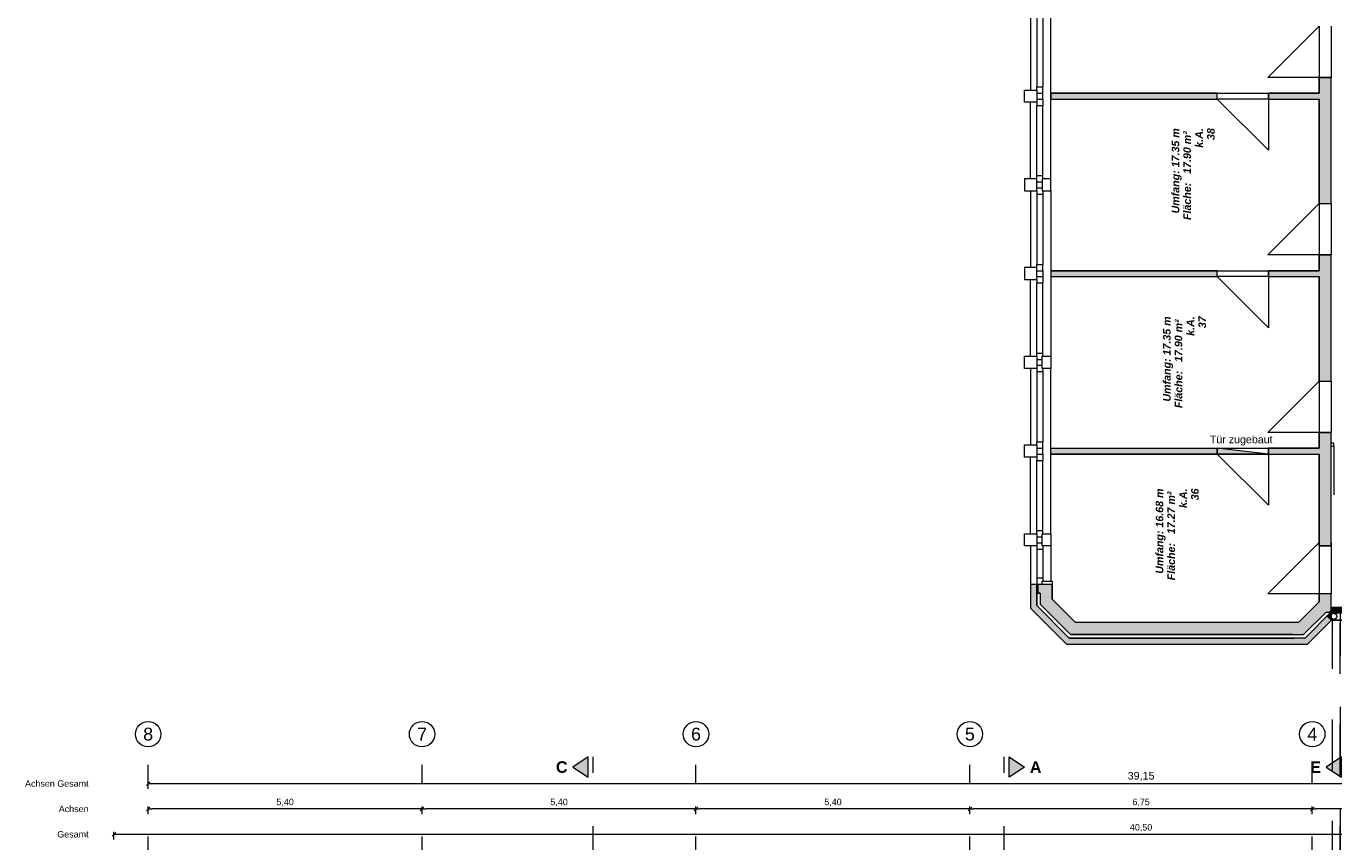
# Model space of a CAD drawing. Header units: metres. Extents: x -111 to 152, y -132 to 99.
# Tile 149 of 256: x -42 to -16, y 3 to 19. Entities that reach past the tile are written whole.
import ezdxf

# ---------------------------------------------------------------- set-up
doc = ezdxf.new("R2010")
doc.units = ezdxf.units.M
doc.header["$PDMODE"] = 1
doc.header["$PDSIZE"] = -2
for name, pattern in [('Achsen 01', [5.291531, 3.175, -1.058062, 0.352704, -0.705764]), ('gestrichelt - 01', [2, 1, -1]), ('gestrichelt - 02', [4, 2, -2])]:
    doc.linetypes.add(name, pattern=pattern)
doc.layers.get('0').update_dxf_attribs({"lineweight": 25})
for name, color, linetype, lineweight in [('017_Stahlbauarbeiten-330 Stütze', 7, 'Continuous', 9), ('_EG (2D)', 7, 'Continuous', 9), ('_EG - B (3D)', 7, 'Continuous', 9), ('_GRU (2D)', 7, 'Continuous', 9), ('AV1-Schnitt Achsen', 7, 'Achsen 01', 18), ('Bemaßung-Bemaßung', 7, 'Continuous', 9), ('COE_Bestand-allg.', 7, 'Continuous', 9), ('Keine', 7, 'Continuous', 9)]:
    doc.layers.add(name, color=color, linetype=linetype, lineweight=lineweight)
for name, color, linetype, lineweight, true_color in [('017_Stahlbauarbeiten-350 Träger Ansicht', 7, 'gestrichelt - 01', 9, 0xd9d9d9), ('032_Metallarbeiten-Fenster', 7, 'Continuous', 13, 0x444444), ('AV1-Achsen', 1, 'Achsen 01', 18, 0xff0000)]:
    doc.layers.add(name, color=color, linetype=linetype, lineweight=lineweight, true_color=true_color)
doc.layers.get('0').freeze()
doc.styles.add('Arial', font='arial.ttf')
doc.styles.add('Arial (bold italic)', font='arialbi.ttf')
doc.styles.add('Arial (bold)', font='arialbd.ttf')
doc.dimstyles.new('COE 50', dxfattribs={"dimtxt": 126.090495, "dimasz": 0.001414, "dimexe": 0.001, "dimexo": 0.01, "dimgap": 0.001, "dimtad": 1, "dimdec": 3, "dimtxsty": 'Arial', "dimblk": 'VW_SLASH-3', "dimblk1": 'VW_SLASH-3', "dimblk2": 'VW_SLASH-3', "dimcen": 0, "dimadec": 3, "dimazin": 0, "dimtfac": 0.8, "dimtdec": 3, "dimtix": 1, "dimtmove": 0, "dimatfit": 0, "dimldrblk": 'VW_SLASH-2', "dimfxl": 0.002, "dimfxlon": 1, "dimfrac": 2, "dimtolj": 1, "dimarcsym": 0})

# ---------------------------------------------------------------- blocks, each defined once
blk = doc.blocks.new('Group-11')
at = {"layer": 'COE_Bestand-allg.', "linetype": 'Continuous', "lineweight": 0, "transparency": 33554687}
for points in [[(-15.825, 15.612), (-15.825, 18.103), (-16.065, 18.103), (-16.065, 17.79), (-17.065, 17.79), (-17.065, 17.675), (-16.065, 17.675), (-16.065, 15.612)], [(-21.353, 17.79), (-21.353, 17.675), (-18.075, 17.675), (-18.075, 17.79)], [(-15.825, 12.112), (-15.825, 14.602), (-16.065, 14.602), (-16.065, 14.29), (-17.065, 14.29), (-17.065, 14.175), (-16.065, 14.175), (-16.065, 12.112)], [(-21.353, 14.175), (-18.075, 14.175), (-18.075, 14.29), (-21.353, 14.29)], [(-15.825, 8.863), (-15.825, 11.102), (-16.065, 11.102), (-16.065, 10.79), (-17.065, 10.79), (-17.065, 10.675), (-16.065, 10.675), (-16.065, 8.863)], [(-21.353, 10.79), (-18.075, 10.79), (-18.075, 10.675), (-21.353, 10.675)], [(-17.065, 10.675), (-18.075, 10.79), (-18.075, 10.675), (-17.065, 10.675), (-17.065, 10.79)], [(-16.293, 6.925), (-15.825, 7.393), (-15.825, 7.563), (-16.343, 7.045), (-20.993, 7.045), (-21.633, 7.685), (-21.633, 8.103), (-21.753, 8.103), (-21.753, 7.635), (-21.043, 6.925)], [(-16.371, 7.113), (-15.928, 7.555), (-15.861, 7.555), (-15.825, 7.591), (-15.825, 7.92), (-16.065, 7.92), (-16.065, 7.757), (-16.47, 7.353), (-20.865, 7.353), (-21.325, 7.812), (-21.325, 8.103), (-21.613, 8.103), (-21.613, 7.928), (-21.565, 7.928), (-21.565, 7.713), (-20.965, 7.113)]]:
    blk.add_hatch(color=252, dxfattribs=at).paths.add_polyline_path(points)
at = {"layer": 'COE_Bestand-allg.', "color": 7, "linetype": 'Continuous', "lineweight": 9, "transparency": 33554687}
for p, q in [((-21.753, 19.363), (-21.753, 17.853)), ((-21.353, 16.103), (-21.353, 19.363)), ((-21.633, 19.3), (-21.633, 17.915)), ((-21.513, 19.3), (-21.513, 17.915)), ((-17.075, 18.103), (-16.065, 19.113)), ((-16.065, 18.103), (-17.075, 18.103)), ((-16.065, 17.79), (-16.065, 18.103)), ((-16.065, 18.103), (-15.825, 18.103)), ((-15.825, 15.612), (-15.825, 18.103)), ((-21.633, 17.853), (-21.633, 17.915)), ((-21.633, 17.915), (-21.513, 17.915)), ((-21.633, 17.79), (-21.513, 17.79)), ((-21.513, 17.79), (-21.513, 17.915)), ((-21.513, 17.675), (-21.513, 17.79)), ((-21.353, 17.79), (-18.075, 17.79)), ((-18.075, 17.675), (-18.075, 17.79)), ((-17.065, 17.79), (-16.065, 17.79)), ((-17.065, 17.675), (-17.065, 17.79)), ((-21.753, 16.103), (-21.753, 17.613)), ((-21.633, 17.675), (-21.513, 17.675)), ((-21.633, 17.613), (-21.633, 17.55)), ((-21.633, 16.165), (-21.633, 17.55)), ((-21.633, 17.55), (-21.513, 17.55)), ((-21.513, 17.675), (-21.513, 17.55)), ((-21.513, 16.165), (-21.513, 17.55)), ((-21.353, 17.675), (-18.075, 17.675)), ((-17.065, 16.665), (-18.075, 17.675)), ((-17.065, 17.675), (-16.065, 17.675)), ((-17.065, 17.675), (-17.065, 16.665)), ((-16.065, 15.612), (-16.065, 17.675)), ((-21.633, 16.103), (-21.633, 16.165)), ((-21.633, 16.165), (-21.513, 16.165)), ((-21.633, 16.04), (-21.525, 16.04)), ((-21.513, 16.103), (-21.513, 16.165)), ((-21.753, 15.863), (-21.753, 14.353)), ((-21.633, 15.925), (-21.525, 15.925)), ((-21.633, 15.863), (-21.633, 15.8)), ((-21.633, 15.8), (-21.633, 14.415)), ((-21.633, 15.8), (-21.513, 15.8)), ((-21.513, 15.863), (-21.513, 15.8)), ((-21.513, 15.8), (-21.513, 14.415)), ((-21.353, 15.863), (-21.353, 12.603)), ((-17.075, 14.602), (-16.065, 15.612)), ((-16.065, 15.612), (-15.825, 15.612)), ((-16.065, 14.602), (-17.075, 14.602)), ((-16.065, 14.29), (-16.065, 14.602)), ((-16.065, 14.602), (-15.825, 14.602)), ((-15.825, 12.112), (-15.825, 14.602)), ((-21.633, 14.353), (-21.633, 14.415)), ((-21.633, 14.415), (-21.513, 14.415)), ((-21.633, 14.29), (-21.513, 14.29)), ((-21.513, 14.29), (-21.513, 14.415)), ((-21.513, 14.29), (-21.513, 14.175)), ((-21.353, 14.29), (-18.075, 14.29)), ((-18.075, 14.175), (-18.075, 14.29)), ((-17.065, 14.29), (-16.065, 14.29)), ((-17.065, 14.175), (-17.065, 14.29)), ((-21.753, 12.603), (-21.753, 14.113)), ((-21.633, 14.175), (-21.513, 14.175)), ((-21.633, 14.113), (-21.633, 14.05)), ((-21.633, 12.665), (-21.633, 14.05)), ((-21.633, 14.05), (-21.513, 14.05)), ((-21.513, 14.175), (-21.513, 14.05)), ((-21.513, 12.665), (-21.513, 14.05)), ((-21.353, 14.175), (-18.075, 14.175)), ((-17.065, 13.165), (-18.075, 14.175)), ((-17.065, 14.175), (-16.065, 14.175)), ((-17.065, 14.175), (-17.065, 13.165)), ((-16.065, 12.112), (-16.065, 14.175)), ((-21.633, 12.603), (-21.633, 12.665)), ((-21.633, 12.665), (-21.513, 12.665)), ((-21.513, 12.603), (-21.513, 12.665)), ((-21.633, 12.54), (-21.525, 12.54)), ((-21.633, 12.425), (-21.525, 12.425)), ((-21.753, 12.363), (-21.753, 10.853)), ((-21.633, 12.363), (-21.633, 12.3)), ((-21.633, 12.3), (-21.633, 10.915)), ((-21.633, 12.3), (-21.513, 12.3)), ((-21.513, 12.363), (-21.513, 12.3)), ((-21.513, 12.3), (-21.513, 10.915)), ((-21.353, 9.103), (-21.353, 12.363)), ((-17.075, 11.102), (-16.065, 12.112)), ((-16.065, 12.112), (-15.825, 12.112)), ((-16.065, 11.102), (-17.075, 11.102)), ((-16.065, 10.79), (-16.065, 11.102)), ((-16.065, 11.102), (-15.825, 11.102)), ((-15.825, 8.863), (-15.825, 11.102)), ((-21.633, 10.853), (-21.633, 10.915)), ((-21.633, 10.915), (-21.513, 10.915)), ((-21.513, 10.79), (-21.513, 10.915)), ((-15.775, 10.888), (-15.825, 10.888)), ((-15.775, 10.823), (-15.775, 10.888)), ((-21.753, 9.103), (-21.753, 10.613)), ((-21.633, 10.79), (-21.513, 10.79)), ((-21.633, 10.675), (-21.513, 10.675)), ((-21.633, 10.613), (-21.633, 10.55)), ((-21.513, 10.675), (-21.513, 10.79)), ((-21.513, 10.675), (-21.513, 10.55)), ((-21.353, 10.79), (-18.075, 10.79)), ((-21.353, 10.675), (-18.075, 10.675)), ((-18.075, 10.675), (-18.075, 10.79)), ((-18.075, 10.79), (-17.065, 10.79)), ((-17.065, 10.675), (-18.075, 10.675)), ((-17.065, 9.665), (-18.075, 10.675)), ((-17.065, 10.79), (-16.065, 10.79)), ((-17.065, 10.675), (-17.065, 10.79)), ((-17.065, 10.675), (-16.065, 10.675)), ((-17.065, 10.675), (-17.065, 9.665)), ((-16.065, 8.863), (-16.065, 10.675)), ((-15.775, 10.823), (-15.825, 10.823)), ((-15.775, 10.823), (-15.775, 9.868)), ((-21.633, 9.165), (-21.633, 10.55)), ((-21.633, 10.55), (-21.513, 10.55)), ((-21.513, 9.165), (-21.513, 10.55)), ((-21.633, 9.103), (-21.633, 9.165)), ((-21.633, 9.165), (-21.513, 9.165)), ((-21.633, 9.04), (-21.525, 9.04)), ((-21.513, 9.103), (-21.513, 9.165)), ((-21.753, 8.863), (-21.753, 8.103)), ((-21.633, 8.925), (-21.525, 8.925)), ((-21.633, 8.863), (-21.633, 8.8)), ((-21.633, 8.8), (-21.633, 8.228)), ((-21.633, 8.8), (-21.513, 8.8)), ((-21.513, 8.863), (-21.513, 8.8)), ((-21.513, 8.8), (-21.513, 8.228)), ((-21.353, 8.863), (-21.353, 8.165)), ((-17.075, 7.92), (-16.065, 8.93)), ((-15.825, 8.863), (-16.065, 8.863)), ((-21.753, 8.103), (-21.753, 7.635)), ((-21.633, 8.103), (-21.753, 8.103)), ((-21.633, 8.228), (-21.633, 8.103)), ((-21.513, 8.228), (-21.633, 8.228)), ((-21.633, 8.103), (-21.633, 7.685)), ((-21.325, 8.103), (-21.613, 8.103)), ((-21.613, 8.103), (-21.613, 7.928)), ((-21.513, 8.228), (-21.513, 8.165)), ((-21.325, 8.103), (-21.325, 7.812)), ((-21.565, 7.928), (-21.613, 7.928)), ((-21.565, 7.928), (-21.565, 7.713)), ((-21.325, 7.812), (-20.865, 7.353)), ((-16.065, 7.92), (-17.075, 7.92)), ((-16.47, 7.353), (-16.065, 7.757)), ((-15.825, 7.92), (-16.065, 7.92)), ((-16.065, 7.757), (-16.065, 7.92)), ((-15.825, 7.591), (-15.825, 7.92)), ((-21.753, 7.635), (-21.043, 6.925)), ((-21.633, 7.685), (-20.993, 7.045)), ((-21.565, 7.713), (-20.965, 7.113)), ((-16.371, 7.113), (-15.928, 7.555)), ((-16.682, 7.353), (-20.865, 7.353)), ((-20.993, 7.045), (-16.555, 7.045)), ((-16.583, 7.113), (-20.965, 7.113)), ((-21.043, 6.925), (-16.505, 6.925))]:
    blk.add_line(p, q, dxfattribs=at)
at = {"layer": 'COE_Bestand-allg.', "color": 7, "linetype": 'gestrichelt - 02', "lineweight": 9, "transparency": 33554687}
for p, q in [((-16.065, 19.113), (-16.065, 18.103)), ((-15.825, 19.113), (-15.825, 18.103)), ((-18.075, 17.79), (-17.065, 17.79)), ((-17.065, 17.675), (-18.075, 17.675)), ((-16.065, 15.612), (-16.065, 14.602)), ((-15.825, 15.612), (-15.825, 14.602)), ((-18.075, 14.29), (-17.065, 14.29)), ((-17.065, 14.175), (-18.075, 14.175)), ((-16.065, 12.112), (-16.065, 11.102)), ((-15.825, 12.112), (-15.825, 11.102)), ((-16.065, 8.93), (-16.065, 7.92)), ((-15.825, 8.93), (-15.825, 7.92))]:
    blk.add_line(p, q, dxfattribs=at)
at = {"layer": 'COE_Bestand-allg.', "color": 7, "linetype": 'gestrichelt - 02', "lineweight": 35, "transparency": 33554687}
blk.add_line((-15.861, 7.555), (-13.675, 7.555), dxfattribs=at)
at = {"layer": 'COE_Bestand-allg.', "color": 7, "linetype": 'Continuous', "lineweight": 9, "transparency": 33554687, "flags": 128}
for points in [[(-15.825, 15.612), (-15.825, 18.103), (-16.065, 18.103), (-16.065, 17.79), (-17.065, 17.79), (-17.065, 17.675), (-16.065, 17.675), (-16.065, 15.612)], [(-21.633, 17.853), (-21.633, 17.613), (-21.873, 17.613), (-21.873, 17.853)], [(-21.353, 17.79), (-21.353, 17.675), (-18.075, 17.675), (-18.075, 17.79)], [(-21.633, 15.863), (-21.633, 16.103), (-21.873, 16.103), (-21.873, 15.863)], [(-21.353, 15.863), (-21.353, 16.103), (-21.525, 16.103), (-21.525, 15.863)], [(-15.825, 12.112), (-15.825, 14.602), (-16.065, 14.602), (-16.065, 14.29), (-17.065, 14.29), (-17.065, 14.175), (-16.065, 14.175), (-16.065, 12.112)], [(-21.633, 14.113), (-21.633, 14.353), (-21.873, 14.353), (-21.873, 14.113)], [(-21.353, 14.175), (-18.075, 14.175), (-18.075, 14.29), (-21.353, 14.29)], [(-21.633, 12.603), (-21.633, 12.363), (-21.873, 12.363), (-21.873, 12.603)], [(-21.353, 12.603), (-21.353, 12.363), (-21.525, 12.363), (-21.525, 12.603)], [(-15.825, 8.863), (-15.825, 11.102), (-16.065, 11.102), (-16.065, 10.79), (-17.065, 10.79), (-17.065, 10.675), (-16.065, 10.675), (-16.065, 8.863)], [(-21.633, 10.853), (-21.633, 10.613), (-21.873, 10.613), (-21.873, 10.853)], [(-21.353, 10.79), (-18.075, 10.79), (-18.075, 10.675), (-21.353, 10.675)], [(-17.065, 10.675), (-18.075, 10.79), (-18.075, 10.675), (-17.065, 10.675), (-17.065, 10.79)], [(-21.633, 9.103), (-21.633, 8.863), (-21.873, 8.863), (-21.873, 9.103)], [(-21.353, 9.103), (-21.353, 8.863), (-21.525, 8.863), (-21.525, 9.103)], [(-16.293, 6.925), (-15.825, 7.393), (-15.825, 7.563), (-16.343, 7.045), (-20.993, 7.045), (-21.633, 7.685), (-21.633, 8.103), (-21.753, 8.103), (-21.753, 7.635), (-21.043, 6.925)], [(-16.371, 7.113), (-15.928, 7.555), (-15.861, 7.555), (-15.825, 7.591), (-15.825, 7.92), (-16.065, 7.92), (-16.065, 7.757), (-16.47, 7.353), (-20.865, 7.353), (-21.325, 7.812), (-21.325, 8.103), (-21.613, 8.103), (-21.613, 7.928), (-21.565, 7.928), (-21.565, 7.713), (-20.965, 7.113)]]:
    blk.add_lwpolyline(points, close=True, dxfattribs=at)
for points in [[(-21.353, 15.863), (-21.353, 12.603)], [(-21.353, 9.103), (-21.353, 12.363)], [(-21.525, 8.103), (-21.525, 8.165), (-21.325, 8.165), (-21.325, 8.103)]]:
    blk.add_lwpolyline(points, dxfattribs=at)
at = {"layer": 'COE_Bestand-allg.', "color": 7, "transparency": 33554687, "attachment_point": 1, "rotation": 90, "line_spacing_factor": 0.25, "style": 'Arial (bold italic)'}
for s, insert, char_height in [('k.A.', (-18.508, 16.715), 0.1503), ('38', (-18.274, 16.867), 0.1503), ('Umfang: 17.35 m', (-18.972, 15.419), 0.15027), ('Fläche:   17.90 m² ', (-18.743, 15.29), 0.15027), ('Umfang: 17.35 m', (-19.142, 11.709), 0.15027), ('Fläche:   17.90 m² ', (-18.913, 11.58), 0.15027), ('k.A.', (-18.678, 13.005), 0.1503), ('37', (-18.444, 13.157), 0.1503), ('Umfang: 16.68 m', (-19.287, 8.314), 0.15027), ('Fläche:   17.27 m² ', (-19.058, 8.185), 0.15027), ('k.A.', (-18.823, 9.61), 0.1503), ('36', (-18.589, 9.762), 0.1503)]:
    blk.add_mtext(s, dxfattribs=dict(at, insert=insert, char_height=char_height))
at = {"layer": 'COE_Bestand-allg.', "color": 7, "transparency": 33554687, "insert": (-18.22, 11.038), "char_height": 0.15027, "attachment_point": 1, "line_spacing_factor": 0.25, "style": 'Arial'}
blk.add_mtext('Tür zugebaut', dxfattribs=at)
blk = doc.blocks.new('EG - B (3D)')
at = {"layer": 'COE_Bestand-allg.', "color": 7, "transparency": 33554687}
blk.add_blockref('Group-11', (0, 0), dxfattribs=at)
blk = doc.blocks.new('Group-115')
at = {"layer": '017_Stahlbauarbeiten-350 Träger Ansicht'}
for p, q in [((-15.525, 0.325), (-14.175, 2.025)), ((-14.175, 0.325), (-15.525, 2.025))]:
    blk.add_line(p, q, dxfattribs=at)
blk = doc.blocks.new('Group-116')
at = {"layer": '017_Stahlbauarbeiten-350 Träger Ansicht'}
for p, q in [((-15.525, 2.025), (-14.175, 3.84)), ((-14.175, 2.025), (-15.525, 3.84))]:
    blk.add_line(p, q, dxfattribs=at)
blk = doc.blocks.new('Group-117')
at = {"layer": '017_Stahlbauarbeiten-350 Träger Ansicht'}
for p, q in [((-15.525, 3.84), (-14.175, 5.655)), ((-14.175, 3.84), (-15.525, 5.655))]:
    blk.add_line(p, q, dxfattribs=at)
blk = doc.blocks.new('Group-118')
at = {"layer": '017_Stahlbauarbeiten-350 Träger Ansicht'}
for p, q in [((-15.525, 5.655), (-14.175, 7.47)), ((-14.175, 5.655), (-15.525, 7.47))]:
    blk.add_line(p, q, dxfattribs=at)
blk = doc.blocks.new('Group-119')
at = {"layer": '017_Stahlbauarbeiten-350 Träger Ansicht', "flags": 128}
for points in [[(-15.8, 7.54), (-15.65, 7.54), (-15.65, 0.14), (-15.8, 0.14)], [(-15.65, 7.54), (-15.45, 7.54), (-15.45, 0.14), (-15.65, 0.14)], [(-15.45, 7.38), (-15.45, 7.54), (-14.25, 7.54), (-14.25, 7.38)], [(-14.25, 7.54), (-14.05, 7.54), (-14.05, 0.14), (-14.25, 0.14)], [(-14.05, 7.54), (-13.9, 7.54), (-13.9, 0.14), (-14.05, 0.14)], [(-15.45, 5.57), (-15.45, 5.74), (-14.25, 5.74), (-14.25, 5.57)], [(-15.45, 3.755), (-15.45, 3.925), (-14.25, 3.925), (-14.25, 3.755)], [(-15.45, 1.94), (-15.45, 2.11), (-14.25, 2.11), (-14.25, 1.94)], [(-15.45, 0.237), (-15.45, 0.407), (-14.25, 0.407), (-14.25, 0.237)]]:
    blk.add_lwpolyline(points, close=True, dxfattribs=at)
at = {"layer": 'Bemaßung-Bemaßung', "color": 7}
for name in ['Group-118', 'Group-117', 'Group-116', 'Group-115']:
    blk.add_blockref(name, (0, 0), dxfattribs=at)
blk = doc.blocks.new('VW_SLASH-3')
at = {"color": 0, "linetype": 'ByBlock', "lineweight": -2, "transparency": 16777216}
blk.add_line((0, 0), (-1, 0), dxfattribs=at)
at = {"color": 0, "linetype": 'Continuous', "lineweight": 15, "transparency": 16777216, "flags": 128}
blk.add_lwpolyline([(0.5, 0.5), (-0.5, -0.5)], dxfattribs=at)
blk = doc.blocks.new('*D335')
at = {"layer": 'Bemaßung-Bemaßung', "color": 0, "lineweight": -2}
for p, q in [((-39.15, 3.575), (-39.15, 3.725)), ((-33.821, 3.675), (-39.079, 3.675)), ((-33.75, 3.575), (-33.75, 3.725))]:
    blk.add_line(p, q, dxfattribs=at)
at = {"layer": 'Defpoints', "color": 0}
for p in [(-39.15, 3.675), (-39.15, 0), (-33.75, 0)]:
    blk.add_point(p, dxfattribs=at)
at = {"layer": 'Bemaßung-Bemaßung', "color": 0, "lineweight": -2, "xscale": 0.070693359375, "yscale": 0.070693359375, "zscale": 0.070693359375, "rotation": 180}
blk.add_blockref('VW_SLASH-3', (-39.15, 3.675), dxfattribs=at)
at = {"layer": 'Bemaßung-Bemaßung', "color": 0, "lineweight": -2, "xscale": 0.070693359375, "yscale": 0.070693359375, "zscale": 0.070693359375}
blk.add_blockref('VW_SLASH-3', (-33.75, 3.675), dxfattribs=at)
at = {"layer": 'Bemaßung-Bemaßung', "color": 0, "insert": (-36.45, 3.801), "char_height": 0.1261, "attachment_point": 5, "style": 'Arial'}
blk.add_mtext('\\A1;5,40', dxfattribs=at)
blk = doc.blocks.new('VW_SLASH-2')
at = {"color": 0, "linetype": 'ByBlock', "lineweight": -2, "transparency": 16777216}
blk.add_line((0, 0), (-1, 0), dxfattribs=at)
at = {"color": 0, "linetype": 'Continuous', "lineweight": 15, "transparency": 16777216, "flags": 128}
blk.add_lwpolyline([(0.5, 0.5), (-0.5, -0.5)], dxfattribs=at)
blk = doc.blocks.new('*D336')
at = {"layer": 'Bemaßung-Bemaßung', "color": 0, "lineweight": -2}
for p, q in [((-33.75, 3.575), (-33.75, 3.725)), ((-28.421, 3.675), (-33.679, 3.675)), ((-28.35, 3.575), (-28.35, 3.725))]:
    blk.add_line(p, q, dxfattribs=at)
at = {"layer": 'Defpoints', "color": 0}
for p in [(-33.75, 3.675), (-33.75, 0), (-28.35, 0)]:
    blk.add_point(p, dxfattribs=at)
at = {"layer": 'Bemaßung-Bemaßung', "color": 0, "lineweight": -2, "xscale": 0.070693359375, "yscale": 0.070693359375, "zscale": 0.070693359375, "rotation": 180}
blk.add_blockref('VW_SLASH-3', (-33.75, 3.675), dxfattribs=at)
at = {"layer": 'Bemaßung-Bemaßung', "color": 0, "lineweight": -2, "xscale": 0.070693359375, "yscale": 0.070693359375, "zscale": 0.070693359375}
blk.add_blockref('VW_SLASH-3', (-28.35, 3.675), dxfattribs=at)
at = {"layer": 'Bemaßung-Bemaßung', "color": 0, "insert": (-31.05, 3.801), "char_height": 0.1261, "attachment_point": 5, "style": 'Arial'}
blk.add_mtext('\\A1;5,40', dxfattribs=at)
blk = doc.blocks.new('*D337')
at = {"layer": 'Bemaßung-Bemaßung', "color": 0, "lineweight": -2}
for p, q in [((-28.35, 3.575), (-28.35, 3.725)), ((-23.021, 3.675), (-28.279, 3.675)), ((-22.95, 3.575), (-22.95, 3.725))]:
    blk.add_line(p, q, dxfattribs=at)
at = {"layer": 'Defpoints', "color": 0}
for p in [(-28.35, 3.675), (-28.35, 0), (-22.95, 0)]:
    blk.add_point(p, dxfattribs=at)
at = {"layer": 'Bemaßung-Bemaßung', "color": 0, "lineweight": -2, "xscale": 0.070693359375, "yscale": 0.070693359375, "zscale": 0.070693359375, "rotation": 180}
blk.add_blockref('VW_SLASH-3', (-28.35, 3.675), dxfattribs=at)
at = {"layer": 'Bemaßung-Bemaßung', "color": 0, "lineweight": -2, "xscale": 0.070693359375, "yscale": 0.070693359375, "zscale": 0.070693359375}
blk.add_blockref('VW_SLASH-3', (-22.95, 3.675), dxfattribs=at)
at = {"layer": 'Bemaßung-Bemaßung', "color": 0, "insert": (-25.65, 3.801), "char_height": 0.1261, "attachment_point": 5, "style": 'Arial'}
blk.add_mtext('\\A1;5,40', dxfattribs=at)
blk = doc.blocks.new('*D338')
at = {"layer": 'Bemaßung-Bemaßung', "color": 0, "lineweight": -2}
for p, q in [((-22.95, 3.575), (-22.95, 3.725)), ((-16.271, 3.675), (-22.879, 3.675)), ((-16.2, 3.575), (-16.2, 3.725))]:
    blk.add_line(p, q, dxfattribs=at)
at = {"layer": 'Defpoints', "color": 0}
for p in [(-22.95, 3.675), (-22.95, 0), (-16.2, 0)]:
    blk.add_point(p, dxfattribs=at)
at = {"layer": 'Bemaßung-Bemaßung', "color": 0, "lineweight": -2, "xscale": 0.070693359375, "yscale": 0.070693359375, "zscale": 0.070693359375, "rotation": 180}
blk.add_blockref('VW_SLASH-3', (-22.95, 3.675), dxfattribs=at)
at = {"layer": 'Bemaßung-Bemaßung', "color": 0, "lineweight": -2, "xscale": 0.070693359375, "yscale": 0.070693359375, "zscale": 0.070693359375}
blk.add_blockref('VW_SLASH-3', (-16.2, 3.675), dxfattribs=at)
at = {"layer": 'Bemaßung-Bemaßung', "color": 0, "insert": (-19.575, 3.801), "char_height": 0.1261, "attachment_point": 5, "style": 'Arial'}
blk.add_mtext('\\A1;6,75', dxfattribs=at)
blk = doc.blocks.new('*D339')
at = {"layer": 'Bemaßung-Bemaßung', "color": 0, "lineweight": -2}
for p, q in [((-16.2, 3.575), (-16.2, 3.725)), ((-10.871, 3.675), (-16.129, 3.675)), ((-10.8, 3.575), (-10.8, 3.725))]:
    blk.add_line(p, q, dxfattribs=at)
at = {"layer": 'Defpoints', "color": 0}
for p in [(-16.2, 3.675), (-16.2, 0), (-10.8, 0)]:
    blk.add_point(p, dxfattribs=at)
at = {"layer": 'Bemaßung-Bemaßung', "color": 0, "lineweight": -2, "xscale": 0.070693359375, "yscale": 0.070693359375, "zscale": 0.070693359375, "rotation": 180}
blk.add_blockref('VW_SLASH-3', (-16.2, 3.675), dxfattribs=at)
at = {"layer": 'Bemaßung-Bemaßung', "color": 0, "lineweight": -2, "xscale": 0.070693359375, "yscale": 0.070693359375, "zscale": 0.070693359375}
blk.add_blockref('VW_SLASH-3', (-10.8, 3.675), dxfattribs=at)
at = {"layer": 'Bemaßung-Bemaßung', "color": 0, "insert": (-13.5, 3.801), "char_height": 0.1261, "attachment_point": 5, "style": 'Arial'}
blk.add_mtext('\\A1;5,40', dxfattribs=at)
blk = doc.blocks.new('*D342')
at = {"layer": 'Bemaßung-Bemaßung', "color": 0, "lineweight": -2}
for p, q in [((-39.15, 4.075), (-39.15, 4.225)), ((-39.079, 4.175), (-0.071, 4.175)), ((0, 4.075), (0, 4.225))]:
    blk.add_line(p, q, dxfattribs=at)
at = {"layer": 'Defpoints', "color": 0}
for p in [(0, 4.175), (-39.15, 0), (0, 0)]:
    blk.add_point(p, dxfattribs=at)
at = {"layer": 'Bemaßung-Bemaßung', "color": 0, "lineweight": -2, "xscale": 0.070693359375, "yscale": 0.070693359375, "zscale": 0.070693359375, "rotation": 180}
blk.add_blockref('VW_SLASH-3', (-39.15, 4.175), dxfattribs=at)
at = {"layer": 'Bemaßung-Bemaßung', "color": 0, "lineweight": -2, "xscale": 0.070693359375, "yscale": 0.070693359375, "zscale": 0.070693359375}
blk.add_blockref('VW_SLASH-3', (0, 4.175), dxfattribs=at)
at = {"layer": 'Bemaßung-Bemaßung', "color": 0, "insert": (-19.575, 4.316), "char_height": 0.1513, "attachment_point": 5, "style": 'Arial'}
blk.add_mtext('\\A1;39,15', dxfattribs=at)
blk = doc.blocks.new('*D426')
at = {"layer": 'Bemaßung-Bemaßung', "color": 0, "lineweight": -2}
for p, q in [((-39.825, 3.075), (-39.825, 3.225)), ((-39.754, 3.175), (0.604, 3.175)), ((0.675, 3.075), (0.675, 3.225))]:
    blk.add_line(p, q, dxfattribs=at)
at = {"layer": 'Defpoints', "color": 0}
for p in [(0.675, 3.175), (-39.825, 0), (0.675, 0)]:
    blk.add_point(p, dxfattribs=at)
at = {"layer": 'Bemaßung-Bemaßung', "color": 0, "lineweight": -2, "xscale": 0.070693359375, "yscale": 0.070693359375, "zscale": 0.070693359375, "rotation": 180}
blk.add_blockref('VW_SLASH-3', (-39.825, 3.175), dxfattribs=at)
at = {"layer": 'Bemaßung-Bemaßung', "color": 0, "lineweight": -2, "xscale": 0.070693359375, "yscale": 0.070693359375, "zscale": 0.070693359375}
blk.add_blockref('VW_SLASH-3', (0.675, 3.175), dxfattribs=at)
at = {"layer": 'Bemaßung-Bemaßung', "color": 0, "insert": (-19.575, 3.301), "char_height": 0.1261, "attachment_point": 5, "style": 'Arial'}
blk.add_mtext('\\A1;40,50', dxfattribs=at)
blk = doc.blocks.new('Group-622')
at = {"layer": '032_Metallarbeiten-Fenster', "color": 7, "lineweight": 13, "transparency": 33554687, "flags": 128}
for points in [[(0.287, 16.143, 1.372583), (0.287, 16.169), (0.252, 16.158, -1.372995), (0.252, 16.183), (0.287, 16.17, 1.372583), (0.287, 16.196), (0.252, 16.184, -1.372995), (0.252, 16.21), (0.287, 16.197, 1.372583), (0.287, 16.222), (0.252, 16.211, -1.372995), (0.252, 16.237), (0.287, 16.224, 1.372583), (0.287, 16.249), (0.252, 16.238, -0.489949), (0.235, 16.25)], [(0.287, 16.036, 1.372583), (0.287, 16.062), (0.252, 16.05, -1.372995), (0.252, 16.076), (0.287, 16.063, 1.372583), (0.287, 16.088), (0.252, 16.077, -1.372995), (0.252, 16.103), (0.287, 16.09, 1.372583), (0.287, 16.115), (0.252, 16.104, -1.372995), (0.252, 16.129), (0.287, 16.117, 1.372583), (0.287, 16.142), (0.252, 16.131, -1.372995), (0.252, 16.156), (0.287, 16.143, 1.372583), (0.287, 16.169), (0.252, 16.158, -1.372995), (0.252, 16.183), (0.287, 16.17, 1.372583), (0.287, 16.196), (0.252, 16.184, -1.372995), (0.252, 16.21)], [(0.287, 16.088, -0.324435), (0.302, 16.084, -0.324435), (0.302, 16.068, -0.324435), (0.287, 16.063), (0.252, 16.076, 0.324488), (0.238, 16.071, 0.324488), (0.238, 16.055, 0.324488), (0.252, 16.05), (0.287, 16.062, -0.324435), (0.302, 16.057, -0.324435), (0.302, 16.041, -0.324435), (0.287, 16.036), (0.252, 16.049, 0.54007), (0.235, 16.035)], [(0.288, 16.035, -0.131588), (0.295, 16.035)]]:
    blk.add_lwpolyline(points, format="xyb", dxfattribs=at)
blk = doc.blocks.new('Group-623')
at = {"layer": '032_Metallarbeiten-Fenster', "color": 7, "transparency": 33554687}
blk.add_blockref('Group-622', (0, 0), dxfattribs=at)
blk = doc.blocks.new('Parametric Object-78')
at = {"layer": '032_Metallarbeiten-Fenster', "color": 7, "transparency": 33554687}
blk.add_blockref('Group-623', (0, 0), dxfattribs=at)
at = {"layer": '032_Metallarbeiten-Fenster', "color": 0, "flags": 1}
for tag in ['IFC_UUID', 'instanceID', 'prm0_name', 'prm0_type', 'prm0_value', 'prm1_name', 'prm1_type', 'prm1_value', 'prm2_name', 'prm2_type', 'prm2_value', 'prm3_name', 'prm3_type', 'prm3_value', 'prm4_name', 'prm4_type', 'prm4_value', 'prm5_name', 'prm5_type', 'prm5_value', 'prm6_name', 'prm6_type', 'prm6_value']:
    blk.add_attdef(tag, (-14.1, 7.567), '', height=0.00018, dxfattribs=at)
blk = doc.blocks.new('Group-625')
at = {"layer": '032_Metallarbeiten-Fenster', "color": 7, "lineweight": 13, "transparency": 33554687, "flags": 128}
for points in [[(0.287, 16.15, 0.324435), (0.302, 16.155, 0.324435), (0.302, 16.17, 0.324435), (0.287, 16.175), (0.252, 16.164, -0.324488), (0.238, 16.169, -0.324488), (0.238, 16.185, -0.324488), (0.252, 16.189), (0.287, 16.177, 0.324435), (0.302, 16.181, 0.324435), (0.302, 16.197, 0.324435), (0.287, 16.202), (0.252, 16.191, -0.324488), (0.238, 16.196, -0.324488), (0.238, 16.211, -0.324488), (0.252, 16.216), (0.287, 16.203, 0.324435), (0.302, 16.208, 0.324435), (0.302, 16.224, 0.324435), (0.287, 16.229), (0.252, 16.218, -0.324488), (0.238, 16.223, -0.324488), (0.238, 16.238, -0.324488), (0.252, 16.243), (0.287, 16.23, 0.698223), (0.303, 16.25)], [(0.27, 16.25), (0.252, 16.244, -0.341575), (0.237, 16.25)], [(0.287, 16.096, 1.372583), (0.287, 16.122), (0.252, 16.11, -1.372995), (0.252, 16.136), (0.287, 16.123, 1.372583), (0.287, 16.148), (0.252, 16.137, -1.372995), (0.252, 16.163), (0.287, 16.15, 1.372583), (0.287, 16.175), (0.252, 16.164, -1.372995), (0.252, 16.189), (0.287, 16.177, 1.372583), (0.287, 16.202), (0.252, 16.191, -1.372995), (0.252, 16.216)], [(0.287, 16.148, -0.324435), (0.302, 16.144, -0.324435), (0.302, 16.128, -0.324435), (0.287, 16.123), (0.252, 16.136, 0.324488), (0.238, 16.131, 0.324488), (0.238, 16.115, 0.324488), (0.252, 16.11), (0.287, 16.122, -0.324435), (0.302, 16.117, -0.324435), (0.302, 16.101, -0.324435), (0.287, 16.096), (0.252, 16.109, 0.54007), (0.235, 16.095)], [(0.288, 16.095, -0.131588), (0.295, 16.095)]]:
    blk.add_lwpolyline(points, format="xyb", dxfattribs=at)
blk = doc.blocks.new('Group-626')
at = {"layer": '032_Metallarbeiten-Fenster', "color": 7, "transparency": 33554687}
blk.add_blockref('Group-625', (0, 0), dxfattribs=at)
blk = doc.blocks.new('Parametric Object-79')
at = {"layer": '032_Metallarbeiten-Fenster', "color": 7, "transparency": 33554687}
blk.add_blockref('Group-626', (0, 0), dxfattribs=at)
at = {"layer": '032_Metallarbeiten-Fenster', "color": 0, "flags": 1}
for tag in ['IFC_UUID', 'instanceID', 'prm0_name', 'prm0_type', 'prm0_value', 'prm1_name', 'prm1_type', 'prm1_value', 'prm2_name', 'prm2_type', 'prm2_value', 'prm3_name', 'prm3_type', 'prm3_value', 'prm4_name', 'prm4_type', 'prm4_value', 'prm5_name', 'prm5_type', 'prm5_value', 'prm6_name', 'prm6_type', 'prm6_value']:
    blk.add_attdef(tag, (-15.755, 7.553), '', height=0.00018, dxfattribs=at)
blk = doc.blocks.new('Group-627')
at = {"layer": '032_Metallarbeiten-Fenster', "linetype": 'Continuous', "lineweight": 0}
for points in [[(-15.825, 7.64), (-15.755, 7.64), (-15.755, 7.57), (-15.825, 7.57)], [(-15.81, 7.655), (-15.6, 7.655), (-15.6, 7.64), (-15.81, 7.64)], [(-15.81, 7.57), (-15.6, 7.57), (-15.6, 7.555), (-15.81, 7.555)], [(-15.515, 7.615), (-15.515, 7.555), (-15.6, 7.555), (-15.6, 7.655), (-15.5, 7.655), (-15.5, 7.615)], [(-15.51, 7.555), (-15.51, 7.605), (-15.385, 7.605), (-15.385, 7.59), (-15.41, 7.59), (-15.41, 7.57), (-15.385, 7.57), (-15.385, 7.555)], [(-15.41, 7.605), (-14.29, 7.605), (-14.29, 7.555), (-15.41, 7.555)], [(-15.41, 7.59), (-14.29, 7.59), (-14.29, 7.57), (-15.41, 7.57)], [(-14.2425, 7.6125), (-14.2625, 7.6125), (-14.2625, 7.65), (-14.3825, 7.65), (-14.3825, 7.67), (-14.2425, 7.67)], [(-14.2425, 7.5475), (-14.2625, 7.5475), (-14.2625, 7.51), (-14.3825, 7.51), (-14.3825, 7.49), (-14.2425, 7.49)], [(-14.19, 7.555), (-14.19, 7.605), (-14.315, 7.605), (-14.315, 7.59), (-14.29, 7.59), (-14.29, 7.57), (-14.315, 7.57), (-14.315, 7.555)], [(-14.28, 7.6125), (-14.225, 7.6125), (-14.225, 7.605), (-14.28, 7.605)], [(-14.28, 7.555), (-14.225, 7.555), (-14.225, 7.5475), (-14.28, 7.5475)], [(-14.185, 7.615), (-14.2, 7.615), (-14.2, 7.655), (-14.1, 7.655), (-14.1, 7.555), (-14.185, 7.555)], [(-14.1, 7.655), (-13.83, 7.655), (-13.83, 7.64), (-14.1, 7.64)], [(-14.1, 7.57), (-13.83, 7.57), (-13.83, 7.555), (-14.1, 7.555)], [(-13.885, 7.64), (-13.815, 7.64), (-13.815, 7.57), (-13.885, 7.57)]]:
    blk.add_hatch(color=7, dxfattribs=at).paths.add_polyline_path(points)
at = {"layer": '032_Metallarbeiten-Fenster', "color": 7, "lineweight": 13, "flags": 128}
for points in [[(-15.825, 7.64), (-15.755, 7.64), (-15.755, 7.57), (-15.825, 7.57)], [(-15.81, 7.655), (-15.6, 7.655), (-15.6, 7.64), (-15.81, 7.64)], [(-15.81, 7.57), (-15.6, 7.57), (-15.6, 7.555), (-15.81, 7.555)], [(-15.515, 7.615), (-15.515, 7.555), (-15.6, 7.555), (-15.6, 7.655), (-15.5, 7.655), (-15.5, 7.615)], [(-15.51, 7.555), (-15.51, 7.605), (-15.385, 7.605), (-15.385, 7.59), (-15.41, 7.59), (-15.41, 7.57), (-15.385, 7.57), (-15.385, 7.555)], [(-15.41, 7.605), (-14.29, 7.605), (-14.29, 7.555), (-15.41, 7.555)], [(-15.41, 7.59), (-14.29, 7.59), (-14.29, 7.57), (-15.41, 7.57)], [(-14.2425, 7.6125), (-14.2625, 7.6125), (-14.2625, 7.65), (-14.3825, 7.65), (-14.3825, 7.67), (-14.2425, 7.67)], [(-14.2425, 7.5475), (-14.2625, 7.5475), (-14.2625, 7.51), (-14.3825, 7.51), (-14.3825, 7.49), (-14.2425, 7.49)], [(-14.19, 7.555), (-14.19, 7.605), (-14.315, 7.605), (-14.315, 7.59), (-14.29, 7.59), (-14.29, 7.57), (-14.315, 7.57), (-14.315, 7.555)], [(-14.28, 7.6125), (-14.225, 7.6125), (-14.225, 7.605), (-14.28, 7.605)], [(-14.28, 7.555), (-14.225, 7.555), (-14.225, 7.5475), (-14.28, 7.5475)], [(-14.185, 7.615), (-14.2, 7.615), (-14.2, 7.655), (-14.1, 7.655), (-14.1, 7.555), (-14.185, 7.555)], [(-14.1, 7.655), (-13.83, 7.655), (-13.83, 7.64), (-14.1, 7.64)], [(-14.1, 7.57), (-13.83, 7.57), (-13.83, 7.555), (-14.1, 7.555)], [(-13.885, 7.64), (-13.815, 7.64), (-13.815, 7.57), (-13.885, 7.57)]]:
    blk.add_lwpolyline(points, close=True, dxfattribs=at)
at = {"layer": '032_Metallarbeiten-Fenster', "color": 7, "linetype": 'gestrichelt - 01', "lineweight": 13, "flags": 128}
for points in [[(-15.51, 7.555), (-15.46, 7.555), (-15.46, 6.235), (-15.51, 6.235)], [(-15.5175, 6.2875), (-15.5175, 6.3075), (-15.555, 6.3075), (-15.555, 6.4275), (-15.575, 6.4275), (-15.575, 6.2875)], [(-15.5175, 6.325), (-15.51, 6.325), (-15.51, 6.27), (-15.5175, 6.27)], [(-15.46, 6.325), (-15.4525, 6.325), (-15.4525, 6.27), (-15.46, 6.27)], [(-15.4525, 6.2875), (-15.4525, 6.3075), (-15.415, 6.3075), (-15.415, 6.4275), (-15.395, 6.4275), (-15.395, 6.2875)]]:
    blk.add_lwpolyline(points, close=True, dxfattribs=at)
at = {"layer": '032_Metallarbeiten-Fenster', "color": 7, "linetype": 'gestrichelt - 01', "lineweight": 13}
blk.add_arc((-15.51, 7.555), 1.32, 272.16926, 0, dxfattribs=at)
at = {"layer": '032_Metallarbeiten-Fenster', "color": 7, "xscale": -1, "rotation": 90}
for name, p in [('Parametric Object-79', (0.495, 7.875)), ('Parametric Object-78', (2.15, 7.875))]:
    blk.add_blockref(name, p, dxfattribs=at)
blk = doc.blocks.new('Group-712')
at = {"layer": 'AV1-Achsen'}
blk.add_line((-16.2, -26.5), (-16.2, 4.9), dxfattribs=at)
at = {"layer": 'AV1-Achsen', "linetype": 'Continuous'}
blk.add_circle((-16.2, 5.15), 0.25, dxfattribs=at)
at = {"layer": 'AV1-Achsen', "insert": (-16.2, 5.15), "char_height": 0.252, "attachment_point": 5, "line_spacing_factor": 0.969122, "style": 'Arial'}
blk.add_mtext('4', dxfattribs=at)
blk = doc.blocks.new('Group-713')
at = {"layer": 'AV1-Achsen'}
blk.add_line((-22.95, -26.5), (-22.95, 4.9), dxfattribs=at)
at = {"layer": 'AV1-Achsen', "linetype": 'Continuous'}
blk.add_circle((-22.95, 5.15), 0.25, dxfattribs=at)
at = {"layer": 'AV1-Achsen', "insert": (-22.95, 5.15), "char_height": 0.252, "attachment_point": 5, "line_spacing_factor": 0.969122, "style": 'Arial'}
blk.add_mtext('5', dxfattribs=at)
blk = doc.blocks.new('Group-714')
at = {"layer": 'AV1-Achsen'}
blk.add_line((-28.35, -26.5), (-28.35, 4.9), dxfattribs=at)
at = {"layer": 'AV1-Achsen', "linetype": 'Continuous'}
blk.add_circle((-28.35, 5.15), 0.25, dxfattribs=at)
at = {"layer": 'AV1-Achsen', "insert": (-28.35, 5.15), "char_height": 0.252, "attachment_point": 5, "line_spacing_factor": 0.969122, "style": 'Arial'}
blk.add_mtext('6', dxfattribs=at)
blk = doc.blocks.new('Group-715')
at = {"layer": 'AV1-Achsen'}
blk.add_line((-33.75, -26.5), (-33.75, 4.9), dxfattribs=at)
at = {"layer": 'AV1-Achsen', "linetype": 'Continuous'}
blk.add_circle((-33.75, 5.15), 0.25, dxfattribs=at)
at = {"layer": 'AV1-Achsen', "insert": (-33.75, 5.15), "char_height": 0.252, "attachment_point": 5, "line_spacing_factor": 0.969122, "style": 'Arial'}
blk.add_mtext('7', dxfattribs=at)
blk = doc.blocks.new('Group-716')
at = {"layer": 'AV1-Achsen'}
blk.add_line((-39.15, -26.5), (-39.15, 4.9), dxfattribs=at)
at = {"layer": 'AV1-Achsen', "linetype": 'Continuous'}
blk.add_circle((-39.15, 5.15), 0.25, dxfattribs=at)
at = {"layer": 'AV1-Achsen', "insert": (-39.15, 5.15), "char_height": 0.252, "attachment_point": 5, "line_spacing_factor": 0.969122, "style": 'Arial'}
blk.add_mtext('8', dxfattribs=at)
blk = doc.blocks.new('Group-726')
at = {"layer": 'AV1-Schnitt Achsen', "linetype": 'Continuous', "lineweight": 0}
blk.add_hatch(color=7, dxfattribs=at).paths.add_polyline_path([(-15.625, 4.3), (-15.625, 4.7), (-15.925, 4.5)])
at = {"layer": 'AV1-Schnitt Achsen', "linetype": 'Continuous', "flags": 128}
blk.add_lwpolyline([(-15.625, 4.3), (-15.625, 4.7), (-15.925, 4.5)], close=True, dxfattribs=at)
at = {"layer": 'AV1-Schnitt Achsen', "insert": (-16.243, 4.5), "char_height": 0.227, "attachment_point": 4, "line_spacing_factor": 0.969122, "style": 'Arial (bold)'}
blk.add_mtext('E', dxfattribs=at)
blk = doc.blocks.new('Group-728')
at = {"layer": 'AV1-Schnitt Achsen', "linetype": 'Continuous', "lineweight": 0}
blk.add_hatch(color=7, dxfattribs=at).paths.add_polyline_path([(-22.175, 4.3), (-22.175, 4.7), (-21.875, 4.5)])
at = {"layer": 'AV1-Schnitt Achsen'}
blk.add_line((-22.275, -26.3), (-22.275, 4.7), dxfattribs=at)
at = {"layer": 'AV1-Schnitt Achsen', "linetype": 'Continuous', "flags": 128}
blk.add_lwpolyline([(-22.175, 4.3), (-22.175, 4.7), (-21.875, 4.5)], close=True, dxfattribs=at)
at = {"layer": 'AV1-Schnitt Achsen', "insert": (-21.539, 4.5), "char_height": 0.227, "attachment_point": 6, "line_spacing_factor": 0.969122, "style": 'Arial (bold)'}
blk.add_mtext('A', dxfattribs=at)
blk = doc.blocks.new('Group-729')
at = {"layer": 'AV1-Schnitt Achsen', "linetype": 'Continuous', "lineweight": 0}
blk.add_hatch(color=7, dxfattribs=at).paths.add_polyline_path([(-30.475, 4.3), (-30.475, 4.7), (-30.775, 4.5)])
at = {"layer": 'AV1-Schnitt Achsen'}
blk.add_line((-30.375, -26.3), (-30.375, 4.7), dxfattribs=at)
at = {"layer": 'AV1-Schnitt Achsen', "linetype": 'Continuous', "flags": 128}
blk.add_lwpolyline([(-30.475, 4.3), (-30.475, 4.7), (-30.775, 4.5)], close=True, dxfattribs=at)
at = {"layer": 'AV1-Schnitt Achsen', "insert": (-31.111, 4.5), "char_height": 0.227, "attachment_point": 4, "line_spacing_factor": 0.969122, "style": 'Arial (bold)'}
blk.add_mtext('C', dxfattribs=at)
blk = doc.blocks.new('GRU (2D)')
at = {"layer": 'AV1-Achsen', "color": 7}
for name in ['Group-716', 'Group-715', 'Group-714', 'Group-713', 'Group-712']:
    blk.add_blockref(name, (0, 0), dxfattribs=at)
at = {"layer": 'AV1-Schnitt Achsen', "color": 7}
for name in ['Group-729', 'Group-728', 'Group-726']:
    blk.add_blockref(name, (0, 0), dxfattribs=at)
blk = doc.blocks.new('EG (2D)')
at = {"layer": '017_Stahlbauarbeiten-330 Stütze', "linetype": 'Continuous', "lineweight": 0}
blk.add_hatch(color=211, dxfattribs=at).paths.add_polyline_path([(-15.54, 7.4), (-15.825, 7.4), (-15.825, 7.395), (-15.535, 7.395), (-15.535, 7.555), (-15.54, 7.555)])
at = {"layer": 'Keine', "linetype": 'Continuous', "lineweight": 18, "true_color": 0xff0000}
h = blk.add_hatch(dxfattribs=at)
h.set_pattern_fill('_U', color=1, style=0, pattern_type=2)
h.set_pattern_definition([(45, (16.3199171, 25.89197), (0.0019091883, -0.0019091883), [])])
h.paths.add_polyline_path([(-15.8326, 7.555), (-15.825, 7.555), (-15.825, 7.395), (-15.9088, 7.4788)])
at = {"layer": '017_Stahlbauarbeiten-330 Stütze', "flags": 128}
blk.add_lwpolyline([(-15.54, 7.4), (-15.825, 7.4), (-15.825, 7.395), (-15.535, 7.395), (-15.535, 7.555), (-15.54, 7.555)], close=True, dxfattribs=at)
at = {"layer": 'Keine', "color": 12, "lineweight": 18, "flags": 128}
blk.add_lwpolyline([(-15.8326, 7.555), (-15.825, 7.555), (-15.825, 7.395), (-15.9088, 7.4788)], close=True, dxfattribs=at)
at = {"layer": 'Keine', "lineweight": 18}
blk.add_circle((-15.7766, 7.473), 0.06, dxfattribs=at)
at = {"layer": '017_Stahlbauarbeiten-350 Träger Ansicht', "color": 7}
blk.add_blockref('Group-119', (0, 0), dxfattribs=at)
at = {"layer": '032_Metallarbeiten-Fenster', "color": 7}
blk.add_blockref('Group-627', (0, 0), dxfattribs=at)
at = {"layer": 'Bemaßung-Bemaßung', "color": 1, "char_height": 0.12609, "attachment_point": 6, "line_spacing_factor": 0.969122, "style": 'Arial'}
for s, insert in [('Achsen Gesamt', (-40.325, 4.175)), ('Achsen', (-40.325, 3.675))]:
    blk.add_mtext(s, dxfattribs=dict(at, insert=insert))
at = {"layer": 'Bemaßung-Bemaßung', "insert": (-40.325, 3.175), "char_height": 0.12609, "attachment_point": 6, "line_spacing_factor": 0.969122, "style": 'Arial'}
blk.add_mtext('Gesamt', dxfattribs=at)
at = {"layer": 'Bemaßung-Bemaßung', "color": 1}
dim = blk.add_linear_dim(base=(0, 4.175), p1=(-39.15, 0), p2=(0, 0), text='39,15', dimstyle='COE 50', override={"dimtxt": 0.151309, "dimasz": 0.070693, "dimexe": 0.05, "dimgap": 0.05, "dimpost": '<>', "dimtxsty": 'Arial', "dimtmove": 2, "dimfxl": 0.1}, dxfattribs=at)
dim.commit()
dim.dimension.update_dxf_attribs({"geometry": '*D342', "text_midpoint": (-19.575, 4.3159)})
for p1, p2, text, picture, middle in [((-33.75, 0), (-39.15, 0), '5,40', '*D335', (-36.45, 3.8008)), ((-28.35, 0), (-33.75, 0), '5,40', '*D336', (-31.05, 3.8008)), ((-22.95, 0), (-28.35, 0), '5,40', '*D337', (-25.65, 3.8008)), ((-16.2, 0), (-22.95, 0), '6,75', '*D338', (-19.575, 3.8008)), ((-10.8, 0), (-16.2, 0), '5,40', '*D339', (-13.5, 3.8008))]:
    dim = blk.add_aligned_dim(p1=p1, p2=p2, distance=-3.675, text=text, dimstyle='COE 50', override={"dimtxt": 0.12609, "dimasz": 0.070693, "dimexe": 0.05, "dimgap": 0.05, "dimpost": '<>', "dimtxsty": 'Arial', "dimtmove": 2, "dimfxl": 0.1}, dxfattribs=at)
    dim.commit()
    dim.dimension.update_dxf_attribs({"geometry": picture, "text_midpoint": middle})
at = {"layer": 'Bemaßung-Bemaßung'}
dim = blk.add_linear_dim(base=(0.675, 3.175), p1=(-39.825, 0), p2=(0.675, 0), text='40,50', dimstyle='COE 50', override={"dimtxt": 0.12609, "dimasz": 0.070693, "dimexe": 0.05, "dimgap": 0.05, "dimpost": '<>', "dimtxsty": 'Arial', "dimtmove": 2, "dimfxl": 0.1}, dxfattribs=at)
dim.commit()
dim.dimension.update_dxf_attribs({"geometry": '*D426', "text_midpoint": (-19.575, 3.3008)})

msp = doc.modelspace()

# ---------------------------------------------------------------- block references
at = {"layer": '_EG - B (3D)'}
msp.add_blockref('EG - B (3D)', (0, 0), dxfattribs=at)

# ---------------------------------------------------------------- next in the draw order: block references
at = {"layer": '_EG (2D)'}
msp.add_blockref('EG (2D)', (0, 0), dxfattribs=at)

# ---------------------------------------------------------------- next in the draw order: block references
at = {"layer": '_GRU (2D)'}
msp.add_blockref('GRU (2D)', (0, 0), dxfattribs=at)

doc.saveas('drawing.dxf')
